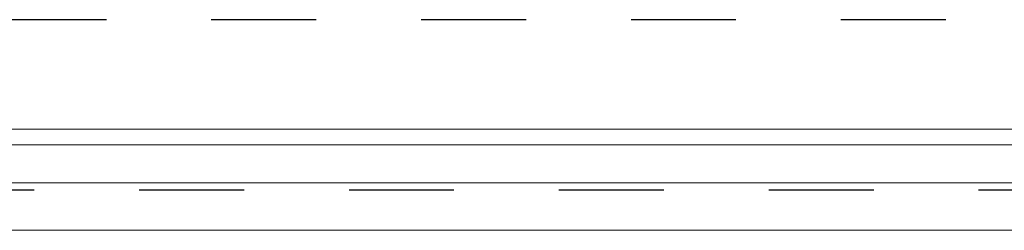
# Model space of a CAD drawing. Extents: x -686885 to -413214, y -23370 to 153194.
# Tile 8 of 145: x -658852 to -657350, y -6281 to -5960. Entities that reach past the tile are written whole.
import ezdxf

# ---------------------------------------------------------------- set-up
doc = ezdxf.new("R2010")
doc.units = 0
doc.header["$MEASUREMENT"] = 0
doc.linetypes.add('Przerywana', pattern=[320, 160, -160])
for name, color, linetype, lineweight in [('INWENT DACH_Nr_Pióra__21', 7, 'Continuous', 9), ('INWENT RURY SPUSTOWE_Nr_Pióra__21', 7, 'Continuous', 9), ('INWENT STROPY_Nr_Pióra__1', 7, 'Continuous', 25)]:
    doc.layers.add(name, color=color, linetype=linetype, lineweight=lineweight)

msp = doc.modelspace()

# ---------------------------------------------------------------- linework, layer by layer
at = {"layer": 'INWENT DACH_Nr_Pióra__21', "linetype": 'Continuous'}
for p, q in [((-659689.6, -6126.9), (-647209.7, -6126.9)), ((-659689.6, -6150.8), (-647209.7, -6150.8)), ((-659519.6, -6281.2), (-647209.7, -6281.2))]:
    msp.add_line(p, q, dxfattribs=at)
at = {"layer": 'INWENT RURY SPUSTOWE_Nr_Pióra__21', "linetype": 'Continuous'}
msp.add_line((-647209.7, -6208.8), (-659519.6, -6208.8), dxfattribs=at)
at = {"layer": 'INWENT STROPY_Nr_Pióra__1', "linetype": 'Przerywana'}
for p, q in [((-659199.6, -5959.6), (-647699.7, -5959.6)), ((-658989.6, -6219.6), (-648019.6, -6219.6))]:
    msp.add_line(p, q, dxfattribs=at)

doc.saveas('drawing.dxf')
